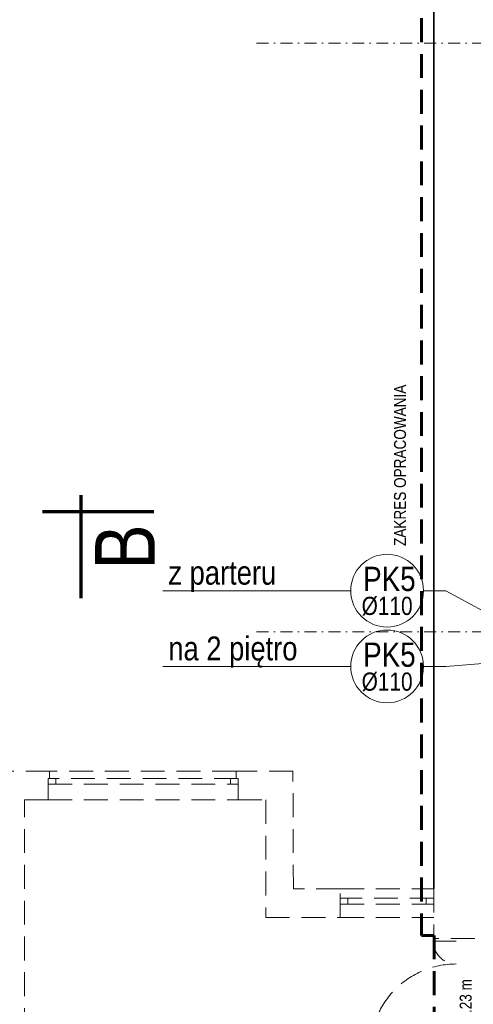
# Model space of a CAD drawing. Header units: millimetres. Extents: x -96593 to 66336, y -23969 to 7139.
# Tile 190 of 256: x -76196 to -75720, y -10626 to -9595. Entities that reach past the tile are written whole.
import ezdxf

# ---------------------------------------------------------------- set-up
doc = ezdxf.new("R2010")
doc.units = ezdxf.units.MM
for name, pattern in [('DASHDOT', [1, 0.5, -0.25, 0, -0.25]), ('DASHED', [0.75, 0.5, -0.25]), ('DASHEDX2', [1.5, 1, -0.5])]:
    doc.linetypes.add(name, pattern=pattern)
for name, color, linetype, lineweight in [('!MARIUSZ', 220, 'Continuous', 35), ('BA_txs', 2, 'Continuous', 18), ('MM_KS_OPISY', 7, 'Continuous', 9), ('mm_went_opis', 7, 'Continuous', 15), ('PG_OSIE', 1, 'DASHDOT', 18), ('PG_PRZERYWANE_ŚREDNIE', 1, 'DASHEDX2', 18), ('PG_WIDOKOWE_CIENKIE', 1, 'Continuous', 18), ('PG_ŚCIANY_SŁUPY', 4, 'Continuous', 35)]:
    doc.layers.add(name, color=color, linetype=linetype, lineweight=lineweight)
doc.styles.add('BIKTS', font='bikromsw.shx', dxfattribs={"width": 0.85})
doc.styles.get("Standard").update_dxf_attribs({"font": 'arial.ttf'})

# ---------------------------------------------------------------- blocks, each defined once
blk = doc.blocks.new('A$C5DA075D8')
at = {"layer": '!MARIUSZ', "color": 252, "linetype": 'DASHED', "lineweight": 0, "ltscale": 50}
for p, q in [((783.8, 1693.8), (881.8, 1693.8)), ((924.8, 1671.8), (881.8, 1671.8)), ((881.3, 1669.1), (905.3, 1669.1))]:
    blk.add_line(p, q, dxfattribs=at)
for points in [[(479.3, 1846.8), (426.8, 1846.8), (426.8, 1562.3), (404.8, 1562.3), (404.8, 1489.3), (426.8, 1489.3), (426.8, 1198.8), (452.8, 1198.8), (452.8, 1816.8), (477.8, 1816.8), (477.8, 1839.3), (479.3, 1839.3), (479.3, 1846.8)], [(674.8, 1846.8), (479.3, 1846.8)], [(783.8, 1723.8), (734.8, 1723.8), (734.3, 1846.8), (674.8, 1846.8), (674.8, 1839.3), (676.8, 1839.3), (676.8, 1816.8), (705.8, 1816.8), (705.8, 1693.8), (783.8, 1693.8), (783.8, 1723.8)], [(477.8, 1839.3), (477.8, 1833.3), (676.8, 1833.3), (676.8, 1839.3), (477.8, 1839.3)], [(477.8, 1816.8), (676.8, 1816.8)], [(783.8, 1723.8), (881.8, 1723.8)], [(881.8, 1723.8), (881.8, 1671.8)]]:
    blk.add_lwpolyline(points, dxfattribs=at)
for points in [[(477.8, 1839.3), (485.8, 1839.3), (485.8, 1833.3), (477.8, 1833.3)], [(668.8, 1839.3), (676.8, 1839.3), (676.8, 1833.3), (668.8, 1833.3)], [(783.8, 1713.8), (783.8, 1707.8), (881.8, 1707.8), (881.8, 1713.8)], [(783.8, 1713.8), (791.8, 1713.8), (791.8, 1707.8), (783.8, 1707.8)], [(873.8, 1713.8), (881.8, 1713.8), (881.8, 1707.8), (873.8, 1707.8)]]:
    blk.add_lwpolyline(points, close=True, dxfattribs=at)
blk.add_arc((905.3, 1669.1), 24, 180, 270, dxfattribs=at)
blk.add_ellipse((905.3, 1555.1), major_axis=(-63.6, 63.6), ratio=1, start_param=-0.785398, end_param=0.785398, dxfattribs=at)
at = {"layer": 'PG_OSIE', "color": 252, "ltscale": 25}
for points in [[(696.2, 2609.3), (2976.4, 2609.3)], [(696.2, 1992.8), (2976.4, 1992.8)]]:
    blk.add_lwpolyline(points, dxfattribs=at)
at = {"layer": 'PG_PRZERYWANE_ŚREDNIE', "color": 252, "lineweight": 60, "ltscale": 25}
blk.add_lwpolyline([(869, 2673), (869, 1675), (882.2, 1675), (882.2, 91.7)], dxfattribs=at)
at = {"layer": 'PG_WIDOKOWE_CIENKIE', "color": 252, "lineweight": 70}
for p, q in [((511.9, 2136), (511.9, 2028)), ((588.4, 2118.5), (471.9, 2118.5))]:
    blk.add_line(p, q, dxfattribs=at)
at = {"layer": 'PG_ŚCIANY_SŁUPY', "color": 252}
blk.add_lwpolyline([(979.8, 2599.8), (979.8, 2659.8), (881.8, 2659.8), (881.8, 1723.8)], dxfattribs=at)
at = {"layer": 'BA_txs', "color": 252, "style": 'BIKTS', "width": 0.85}
for s, height, p in [('ZAKRES OPRACOWANIA', 12.5, (852.7, 2082.8)), ('B', 62.5, (589.4, 2058)), ('Hn=2.23 m', 12.5, (921.5, 1559.3))]:
    blk.add_text(s, height=height, rotation=90, dxfattribs=at).set_placement(p)

msp = doc.modelspace()

# ---------------------------------------------------------------- linework, layer by layer
at = {"layer": 'MM_KS_OPISY'}
for p, q in [((-76045.5, -10193.1), (-75848.5, -10193.1)), ((-75748.9, -10193.1), (-75772.3, -10193.1)), ((-75748.9, -10193.1), (-75621.5, -10262.4)), ((-75748.9, -10272.4), (-75647.5, -10264.3)), ((-76045.5, -10272.4), (-75848.5, -10272.4)), ((-75748.9, -10272.4), (-75772.3, -10272.4))]:
    msp.add_line(p, q, dxfattribs=at)
for centre in [(-75810.4, -10193.1), (-75810.4, -10272.4)]:
    msp.add_circle(centre, 38.1, dxfattribs=at)

# ---------------------------------------------------------------- block references
at = {"layer": 'mm_went_opis', "color": 2, "lineweight": 60}
msp.add_blockref('A$C5DA075D8', (-76643.4, -12229.1), dxfattribs=at)

# ---------------------------------------------------------------- texts
at = {"layer": 'BA_txs', "color": 252, "style": 'BIKTS', "width": 0.85}
for s, height, p in [('ZAKRES OPRACOWANIA', 12.5, (-75790.6, -10146.3)), ('B', 62.5, (-76053.9, -10171.1)), ('Hn=2.23 m', 12.5, (-75721.8, -10669.8))]:
    msp.add_text(s, height=height, rotation=90, dxfattribs=at).set_placement(p)
at = {"layer": 'MM_KS_OPISY', "attachment_point": 1}
for s, width, insert, char_height in [('{\\fArial Narrow|b0|i0|c238|p34;z parteru}', 200.986, (-76039.7, -10161.8), 25), ('{\\fArial Narrow|b0|i0|c238|p34;PK5}', 25.4, (-75835.5, -10168.1), 25.4), ('{\\fArial Narrow|b0|i0|c238|p34;%%C110}', 0.503, (-75837.1, -10199.5), 19.05), ('{\\fArial Narrow|b0|i0|c238|p34;na 2 piętro}', 200.986, (-76039.7, -10241.1), 25), ('{\\fArial Narrow|b0|i0|c238|p34;PK5}', 25.4, (-75835.5, -10247.4), 25.4), ('{\\fArial Narrow|b0|i0|c238|p34;%%C110}', 0.503, (-75837.1, -10278.8), 19.05)]:
    msp.add_mtext_dynamic_manual_height_columns(s, width=width, gutter_width=1, heights=[0], dxfattribs=dict(at, insert=insert, char_height=char_height))

doc.saveas('drawing.dxf')
